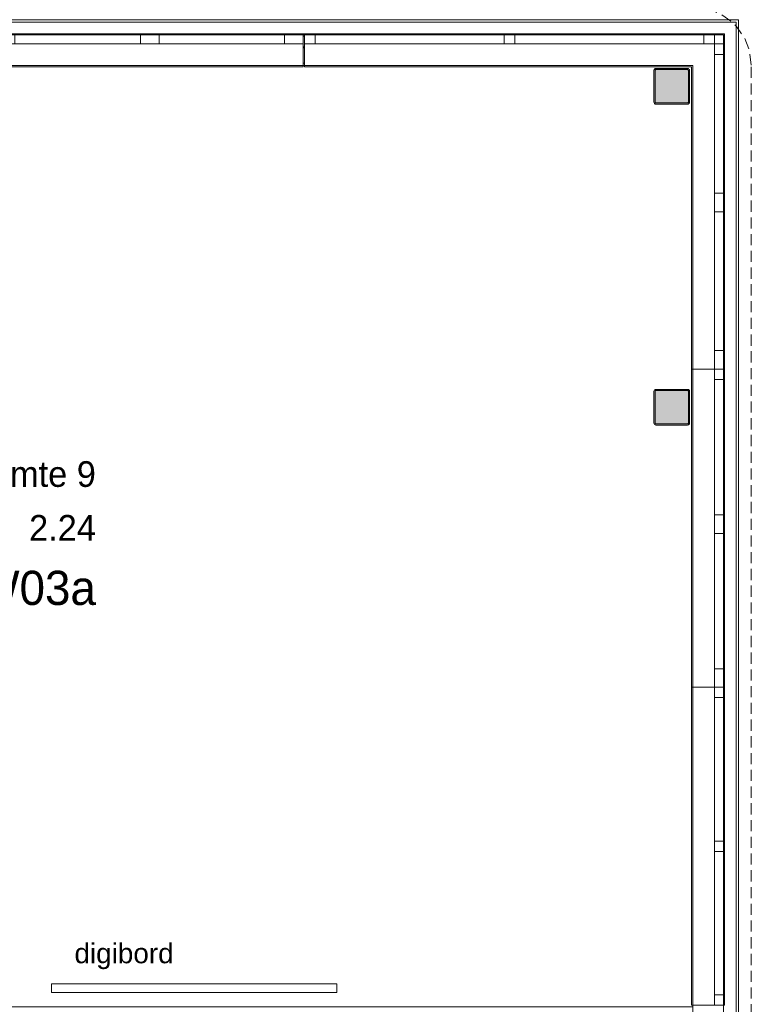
# Model space of a CAD drawing. Header units: millimetres. Extents: x -409 to 257590, y -7854 to 67330.
# Tile 149 of 205: x 20876 to 26009, y 56477 to 63380. Entities that reach past the tile are written whole.
import ezdxf
from ezdxf.enums import TextEntityAlignment as Align

# ---------------------------------------------------------------- set-up
doc = ezdxf.new("R2010")
doc.units = ezdxf.units.MM
doc.header["$MEASUREMENT"] = 0
doc.linetypes.add('B0702', pattern=[117.37, 78.119999, -39.250001])
for name, color, linetype in [('New_21 Buitenwanden', 7, 'Continuous'), ('New_21 Buitenwanden Doorsnede-arcering', 7, 'Continuous'), ('New_21 Buitenwanden Laagscheidingslijnen', 7, 'Continuous'), ('New_21 Buitenwanden Ramen', 7, 'Continuous'), ('New_23 Vloeren', 7, 'Continuous'), ('New_41 Buitenwandafwerking houten latten', 7, 'Continuous'), ('New_72 Vaste Inrichting', 7, 'Continuous'), ('New_info tekst digiborden', 7, 'Continuous'), ('New_Z Ruimtefuncties', 7, 'Continuous'), ('New_Z Ruimtefuncties Zone omranding', 7, 'Continuous'), ('New_Z Ruimtefuncties Zone tekst', 7, 'Continuous'), ('S-COLS-____-OTLN.RVT S', 7, 'Continuous'), ('S-COLS-____-OTLN.RVT S 2D arcering', 7, 'Continuous')]:
    doc.layers.add(name, color=color, linetype=linetype)
doc.styles.add('GENERATED_STYLE_1', font='txt')
doc.styles.add('GENERATED_STYLE_2', font='txt')

# ---------------------------------------------------------------- blocks, each defined once
blk = doc.blocks.new('Slab_1_2', base_point=(0, 42578.3))
at = {"layer": 'New_23 Vloeren', "color": 1, "linetype": 'Continuous', "lineweight": 0, "flags": 128}
blk.add_lwpolyline([(25600, 28000.1), (25600, 47486.3), (25600, 47510), (25600, 63060), (0, 63060), (0, 42578.3), (0, 39540), (0, 17060)], dxfattribs=at)
blk = doc.blocks.new('Wall_213_2', base_point=(25600, 63060))
at = {"layer": 'New_21 Buitenwanden', "color": 8, "linetype": 'Continuous', "lineweight": 0, "true_color": 0x778488}
for p, q in [((25814, 63362), (-214.2, 63362)), ((25902, 63362), (25814, 63362)), ((25744, 63274), (-144.2, 63274)), ((25814, 63274), (25744, 63274))]:
    blk.add_line(p, q, dxfattribs=at)
at = {"layer": 'New_21 Buitenwanden', "color": 8, "linetype": 'Continuous', "lineweight": 0, "true_color": 0x778488, "flags": 128}
for points in [[(25920, 63380), (-320.2, 63380)], [(25920, 63380), (25920, 63362)], [(-0.2, 63060), (25600, 63060)]]:
    blk.add_lwpolyline(points, dxfattribs=at)
blk = doc.blocks.new('Wall_217_2', base_point=(25600, 39550))
at = {"layer": 'New_21 Buitenwanden', "color": 8, "linetype": 'Continuous', "lineweight": 0, "true_color": 0x778488}
for p, q in [((25902, 63274), (25902, 63362)), ((25814, 63204), (25814, 63274)), ((25902, 39550), (25902, 63274)), ((25814, 39550), (25814, 63204))]:
    blk.add_line(p, q, dxfattribs=at)
at = {"layer": 'New_21 Buitenwanden', "color": 8, "linetype": 'Continuous', "lineweight": 0, "true_color": 0x778488, "flags": 128}
for points in [[(25920, 39550), (25920, 63362)], [(25600, 63060), (25600, 39550)]]:
    blk.add_lwpolyline(points, dxfattribs=at)
blk = doc.blocks.new('Notitiebord 22 KM')
at = {"layer": 'New_72 Vaste Inrichting', "color": 253, "linetype": 'Continuous', "lineweight": 0, "true_color": 0x99a3a6}
for p, q in [((2000, 60), (0, 60)), ((0, 60), (0, 0)), ((0, 0), (2000, 0)), ((2000, 0), (2000, 60))]:
    blk.add_line(p, q, dxfattribs=at)
blk = doc.blocks.new('Column 323[6]_2', base_point=(0.5, 3))
at = {"layer": 'S-COLS-____-OTLN.RVT S 2D arcering', "linetype": 'Continuous', "lineweight": 0, "true_color": 0x778488}
h = blk.add_hatch(color=8, dxfattribs=at)
h.paths.add_polyline_path([(25325.5, 60551), (25326.5, 60546), (25329.3, 60541.8), (25333.5, 60538.9), (25338.5, 60538), (25562.5, 60538), (25567.5, 60538.9), (25571.7, 60541.8), (25574.5, 60546), (25575.5, 60551), (25575.5, 60775), (25574.5, 60779.9), (25571.7, 60784.1), (25567.5, 60787), (25562.5, 60788), (25338.5, 60788), (25333.5, 60787), (25329.3, 60784.1), (25326.5, 60779.9), (25325.5, 60775)])
h.paths.add_polyline_path([(25562.5, 60546), (25338.5, 60546), (25336.6, 60546.3), (25335, 60547.4), (25333.9, 60549), (25333.5, 60551), (25333.5, 60775), (25333.9, 60776.9), (25335, 60778.5), (25336.6, 60779.6), (25338.5, 60780), (25562.5, 60780), (25564.4, 60779.6), (25566.1, 60778.5), (25567.1, 60776.9), (25567.5, 60775), (25567.5, 60551), (25567.1, 60549), (25566.1, 60547.4), (25564.4, 60546.3)], flags=0)
blk.add_hatch(color=8, dxfattribs=at).paths.add_polyline_path([(25562.5, 60780), (25338.5, 60780), (25336.6, 60779.6), (25335, 60778.5), (25333.9, 60776.9), (25333.5, 60775), (25333.5, 60551), (25333.9, 60549), (25335, 60547.4), (25336.6, 60546.3), (25338.5, 60546), (25562.5, 60546), (25564.4, 60546.3), (25566.1, 60547.4), (25567.1, 60549), (25567.5, 60551), (25567.5, 60775), (25567.1, 60776.9), (25566.1, 60778.5), (25564.4, 60779.6)])
at = {"layer": 'S-COLS-____-OTLN.RVT S', "color": 1, "linetype": 'Continuous', "lineweight": 0}
for p, q in [((25326.5, 60779.9), (25325.5, 60775)), ((25325.5, 60775), (25325.5, 60551)), ((25329.3, 60784.1), (25326.5, 60779.9)), ((25333.5, 60787), (25329.3, 60784.1)), ((25338.5, 60788), (25333.5, 60787)), ((25333.5, 60775), (25333.9, 60776.9)), ((25333.5, 60551), (25333.5, 60775)), ((25333.9, 60776.9), (25335, 60778.5)), ((25335, 60778.5), (25336.6, 60779.6)), ((25336.6, 60779.6), (25338.5, 60780)), ((25562.5, 60788), (25338.5, 60788)), ((25338.5, 60780), (25562.5, 60780)), ((25567.5, 60787), (25562.5, 60788)), ((25562.5, 60780), (25564.4, 60779.6)), ((25564.4, 60779.6), (25566.1, 60778.5)), ((25566.1, 60778.5), (25567.1, 60776.9)), ((25567.1, 60776.9), (25567.5, 60775)), ((25571.7, 60784.1), (25567.5, 60787)), ((25567.5, 60775), (25567.5, 60551)), ((25574.5, 60779.9), (25571.7, 60784.1)), ((25575.5, 60775), (25574.5, 60779.9)), ((25575.5, 60551), (25575.5, 60775)), ((25325.5, 60551), (25326.5, 60546)), ((25326.5, 60546), (25329.3, 60541.8)), ((25329.3, 60541.8), (25333.5, 60538.9)), ((25333.9, 60549), (25333.5, 60551)), ((25335, 60547.4), (25333.9, 60549)), ((25336.6, 60546.3), (25335, 60547.4)), ((25338.5, 60546), (25336.6, 60546.3)), ((25562.5, 60546), (25338.5, 60546)), ((25564.4, 60546.3), (25562.5, 60546)), ((25566.1, 60547.4), (25564.4, 60546.3)), ((25567.1, 60549), (25566.1, 60547.4)), ((25567.5, 60551), (25567.1, 60549)), ((25567.5, 60538.9), (25571.7, 60541.8)), ((25571.7, 60541.8), (25574.5, 60546)), ((25574.5, 60546), (25575.5, 60551)), ((25333.5, 60538.9), (25338.5, 60538)), ((25338.5, 60538), (25562.5, 60538)), ((25562.5, 60538), (25567.5, 60538.9))]:
    blk.add_line(p, q, dxfattribs=at)
blk = doc.blocks.new('Column 409[92]_2', base_point=(0.5, 3))
at = {"layer": 'S-COLS-____-OTLN.RVT S 2D arcering', "linetype": 'Continuous', "lineweight": 0, "true_color": 0x778488}
h = blk.add_hatch(color=8, dxfattribs=at)
h.paths.add_polyline_path([(25325.5, 62801), (25326.5, 62796), (25329.3, 62791.8), (25333.5, 62788.9), (25338.5, 62788), (25562.5, 62788), (25567.5, 62788.9), (25571.7, 62791.8), (25574.5, 62796), (25575.5, 62801), (25575.5, 63025), (25574.5, 63029.9), (25571.7, 63034.1), (25567.5, 63037), (25562.5, 63038), (25338.5, 63038), (25333.5, 63037), (25329.3, 63034.1), (25326.5, 63029.9), (25325.5, 63025)])
h.paths.add_polyline_path([(25562.5, 62796), (25338.5, 62796), (25336.6, 62796.3), (25335, 62797.4), (25333.9, 62799), (25333.5, 62801), (25333.5, 63025), (25333.9, 63026.9), (25335, 63028.5), (25336.6, 63029.6), (25338.5, 63030), (25562.5, 63030), (25564.4, 63029.6), (25566.1, 63028.5), (25567.1, 63026.9), (25567.5, 63025), (25567.5, 62801), (25567.1, 62799), (25566.1, 62797.4), (25564.4, 62796.3)], flags=0)
blk.add_hatch(color=8, dxfattribs=at).paths.add_polyline_path([(25562.5, 63030), (25338.5, 63030), (25336.6, 63029.6), (25335, 63028.5), (25333.9, 63026.9), (25333.5, 63025), (25333.5, 62801), (25333.9, 62799), (25335, 62797.4), (25336.6, 62796.3), (25338.5, 62796), (25562.5, 62796), (25564.4, 62796.3), (25566.1, 62797.4), (25567.1, 62799), (25567.5, 62801), (25567.5, 63025), (25567.1, 63026.9), (25566.1, 63028.5), (25564.4, 63029.6)])
at = {"layer": 'S-COLS-____-OTLN.RVT S', "color": 1, "linetype": 'Continuous', "lineweight": 0}
for p, q in [((25326.5, 63029.9), (25325.5, 63025)), ((25325.5, 63025), (25325.5, 62801)), ((25329.3, 63034.1), (25326.5, 63029.9)), ((25333.5, 63037), (25329.3, 63034.1)), ((25338.5, 63038), (25333.5, 63037)), ((25333.5, 63025), (25333.9, 63026.9)), ((25333.5, 62801), (25333.5, 63025)), ((25333.9, 63026.9), (25335, 63028.5)), ((25335, 63028.5), (25336.6, 63029.6)), ((25336.6, 63029.6), (25338.5, 63030)), ((25562.5, 63038), (25338.5, 63038)), ((25338.5, 63030), (25562.5, 63030)), ((25567.5, 63037), (25562.5, 63038)), ((25562.5, 63030), (25564.4, 63029.6)), ((25564.4, 63029.6), (25566.1, 63028.5)), ((25566.1, 63028.5), (25567.1, 63026.9)), ((25567.1, 63026.9), (25567.5, 63025)), ((25571.7, 63034.1), (25567.5, 63037)), ((25567.5, 63025), (25567.5, 62801)), ((25574.5, 63029.9), (25571.7, 63034.1)), ((25575.5, 63025), (25574.5, 63029.9)), ((25575.5, 62801), (25575.5, 63025)), ((25325.5, 62801), (25326.5, 62796)), ((25326.5, 62796), (25329.3, 62791.8)), ((25329.3, 62791.8), (25333.5, 62788.9)), ((25333.9, 62799), (25333.5, 62801)), ((25333.5, 62788.9), (25338.5, 62788)), ((25335, 62797.4), (25333.9, 62799)), ((25336.6, 62796.3), (25335, 62797.4)), ((25338.5, 62796), (25336.6, 62796.3)), ((25562.5, 62796), (25338.5, 62796)), ((25338.5, 62788), (25562.5, 62788)), ((25564.4, 62796.3), (25562.5, 62796)), ((25562.5, 62788), (25567.5, 62788.9)), ((25566.1, 62797.4), (25564.4, 62796.3)), ((25567.1, 62799), (25566.1, 62797.4)), ((25567.5, 62801), (25567.1, 62799)), ((25567.5, 62788.9), (25571.7, 62791.8)), ((25571.7, 62791.8), (25574.5, 62796)), ((25574.5, 62796), (25575.5, 62801))]:
    blk.add_line(p, q, dxfattribs=at)
blk = doc.blocks.new('Groepsruimte 9_2.24_38_2', base_point=(20561.3, 59760))
at = {"layer": 'New_Z Ruimtefuncties Zone tekst', "color": 2, "lineweight": 0}
for tag, height, style, p in [('ROOM_NAME', 180, 'GENERATED_STYLE_1', (21410.5, 60284.6)), ('DUMMY_938', 180, 'GENERATED_STYLE_1', (21410.5, 60325.7)), ('DUMMY_939', 180, 'GENERATED_STYLE_1', (21410.5, 59948.6)), ('ROOM_NUMBER', 180, 'GENERATED_STYLE_1', (21410.5, 59907.4)), ('stWallCovering', 240, 'GENERATED_STYLE_2', (21410.5, 59516.6))]:
    blk.add_attdef(tag, text='', height=height, dxfattribs=dict(at, style=style)).set_placement(p, align=Align.TOP_RIGHT)
at = {"layer": 'New_Z Ruimtefuncties Zone tekst', "color": 2, "lineweight": 0, "style": 'GENERATED_STYLE_2'}
blk.add_attdef('DUMMY_940', text='', height=240, dxfattribs=at).set_placement((19712.1, 59571.4), align=Align.TOP_LEFT)
blk = doc.blocks.new('*X2126')
at = {"layer": 'New_21 Buitenwanden Doorsnede-arcering', "color": 254, "linetype": 'Continuous', "lineweight": 0, "true_color": 0xe9ebeb}
blk.add_line((22875, 63194.7), (22865, 63177.4), dxfattribs=at)
blk = doc.blocks.new('Rnx horizontaal 22_9')
at = {"layer": 'New_21 Buitenwanden Ramen', "color": 1, "linetype": 'Continuous', "lineweight": 0}
for p, q in [((-1047.5, 150), (-1047.5, 160)), ((-1047.5, 160), (1047.5, 160)), ((1047.5, 160), (1047.5, 150)), ((-1047.5, 0), (-974.5, 0)), ((-974.5, 0), (-974.5, -72)), ((-974.5, 0), (-93.5, 0)), ((-93.5, -72), (-93.5, 0)), ((-93.5, 0), (-57, 0)), ((-57, 0), (36.5, 0)), ((36.5, 0), (36.5, -72)), ((36.5, 0), (917.5, 0)), ((917.5, -72), (917.5, 0)), ((917.5, 0), (1047.5, 0)), ((-974.5, -72), (-1047.5, -72)), ((-93.5, -72), (-974.5, -72)), ((-57, -72), (-93.5, -72)), ((36.5, -72), (-57, -72)), ((917.5, -72), (36.5, -72)), ((1047.5, -72), (917.5, -72))]:
    blk.add_line(p, q, dxfattribs=at)
at = {"layer": 'New_21 Buitenwanden Ramen', "color": 9, "linetype": 'Continuous', "lineweight": 0}
for p, q in [((-1047.5, 135), (-1047.5, 150)), ((1047.5, 135), (1047.5, 150)), ((-1047.5, 0), (-1047.5, 135)), ((1047.5, 0), (1047.5, 135)), ((-1047.5, -54), (-1047.5, 0)), ((-1047.5, -54), (-1047.5, 0)), ((1047.5, -54), (1047.5, 0)), ((1047.5, -54), (1047.5, 0)), ((-1047.5, -72), (-1047.5, -54)), ((-1047.5, -72), (-1047.5, -54)), ((1047.5, -72), (1047.5, -54)), ((1047.5, -72), (1047.5, -54))]:
    blk.add_line(p, q, dxfattribs=at)
blk = doc.blocks.new('Rnx horizontaal 22_11')
at = {"layer": 'New_21 Buitenwanden Ramen', "color": 1, "linetype": 'Continuous', "lineweight": 0}
for p, q in [((-1277.5, 160), (1437.5, 160)), ((1437.5, 160), (1437.5, 150)), ((-1437.5, 0), (-1364.5, 0)), ((-1437.5, 0), (-1437.5, -72)), ((-1364.5, 0), (-1364.5, -72)), ((-1364.5, 0), (-36.5, 0)), ((-36.5, -72), (-36.5, 0)), ((-36.5, 0), (0, 0)), ((0, 0), (36.5, 0)), ((36.5, 0), (36.5, -72)), ((36.5, 0), (1364.5, 0)), ((1364.5, -72), (1364.5, 0)), ((1364.5, 0), (1437.5, 0)), ((-1437.5, -72), (-1509.5, -72)), ((-1364.5, -72), (-1437.5, -72)), ((-36.5, -72), (-1364.5, -72)), ((0, -72), (-36.5, -72)), ((36.5, -72), (0, -72)), ((1364.5, -72), (36.5, -72)), ((1437.5, -72), (1364.5, -72))]:
    blk.add_line(p, q, dxfattribs=at)
at = {"layer": 'New_21 Buitenwanden Ramen', "color": 9, "linetype": 'Continuous', "lineweight": 0}
for p, q in [((1437.5, 135), (1437.5, 150)), ((1437.5, 0), (1437.5, 135)), ((1437.5, -54), (1437.5, 0)), ((1437.5, -54), (1437.5, 0)), ((1437.5, -72), (1437.5, -54)), ((1437.5, -72), (1437.5, -54))]:
    blk.add_line(p, q, dxfattribs=at)
blk = doc.blocks.new('Wall_488_2', base_point=(25600, 63060))
at = {"layer": 'New_21 Buitenwanden Doorsnede-arcering', "linetype": 'Continuous', "lineweight": 0, "true_color": 0xe9ebeb}
h = blk.add_hatch(dxfattribs=at)
h.set_pattern_fill('930_Lijnen_vert_200_0002', color=254, style=0, pattern_type=2)
h.set_pattern_definition([(270, (0, 0), (200, 0), [])])
h.paths.add_polyline_path([(22865, 63060), (22875, 63060), (22875, 63075), (22865, 63075)])
at = {"layer": 'New_21 Buitenwanden', "color": 8, "linetype": 'Continuous', "lineweight": 0, "true_color": 0x778488}
for p, q in [((22865, 63282), (22865, 63264)), ((22865, 63264), (22865, 63210)), ((22875, 63282), (22875, 63264)), ((22875, 63264), (22875, 63210)), ((22865, 63210), (22865, 63075)), ((22875, 63210), (22875, 63075)), ((22865, 63075), (22865, 63060)), ((22875, 63075), (22875, 63060))]:
    blk.add_line(p, q, dxfattribs=at)
at = {"layer": 'New_21 Buitenwanden', "color": 8, "linetype": 'Continuous', "lineweight": 0, "true_color": 0x778488, "flags": 128}
for points in [[(22875, 63282), (22865, 63282)], [(22865, 63060), (22875, 63060)]]:
    blk.add_lwpolyline(points, dxfattribs=at)
at = {"layer": 'New_21 Buitenwanden Laagscheidingslijnen', "color": 8, "linetype": 'Continuous', "lineweight": 0, "true_color": 0x778488}
for p, q in [((22875, 63264), (22865, 63264)), ((22865, 63075), (22875, 63075))]:
    blk.add_line(p, q, dxfattribs=at)
at = {"layer": 'New_21 Buitenwanden', "color": 8, "lineweight": 0, "true_color": 0x778488}
blk.add_blockref('*X2126', (0, 0), dxfattribs=at)
at = {"layer": 'New_21 Buitenwanden Ramen', "color": 1, "linetype": 'Continuous', "lineweight": 0, "xscale": -1, "zscale": 1000, "rotation": 179.9999999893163}
blk.add_blockref('Rnx horizontaal 22_9', (21817.5, 63210), dxfattribs=at)
at = {"layer": 'New_21 Buitenwanden Ramen', "color": 1, "linetype": 'Continuous', "lineweight": 0, "zscale": 1000, "rotation": 179.9999999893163}
blk.add_blockref('Rnx horizontaal 22_11', (24312.5, 63210), dxfattribs=at)
blk = doc.blocks.new('Curtain Wall_68_2')
at = {"layer": 'New_41 Buitenwandafwerking houten latten', "color": 253, "linetype": 'B0702', "lineweight": 0, "true_color": 0x99a3a6, "flags": 128}
blk.add_lwpolyline([(26009.2, 41963.2), (26009.2, 42008.2), (26009.2, 42108.2), (26009.2, 42208.2), (26009.2, 42308.2), (26009.2, 42353.2), (26009.2, 42453.2), (26009.2, 42553.2), (26009.2, 42653.2), (26009.2, 42698.2), (26009.2, 42798.2), (26009.2, 42898.2), (26009.2, 42998.2), (26009.2, 43043.2), (26009.2, 43143.2), (26009.2, 43243.2), (26009.2, 43343.2), (26009.2, 43388.2), (26009.2, 43488.2), (26009.2, 43588.2), (26009.2, 43688.2), (26009.2, 43733.2), (26009.2, 43833.2), (26009.2, 43933.2), (26009.2, 44033.2), (26009.2, 44078.2), (26009.2, 44178.2), (26009.2, 44278.2), (26009.2, 44378.2), (26009.2, 44423.2), (26009.2, 44523.2), (26009.2, 44623.2), (26009.2, 44723.2), (26009.2, 44768.2), (26009.2, 44868.2), (26009.2, 44968.2), (26009.2, 45068.2), (26009.2, 45113.2), (26009.2, 45213.2), (26009.2, 45313.2), (26009.2, 45413.2), (26009.2, 45458.2), (26009.2, 45558.2), (26009.2, 45658.2), (26009.2, 45758.2), (26009.2, 45803.2), (26009.2, 45903.2), (26009.2, 46003.2), (26009.2, 46103.2), (26009.2, 46148.2), (26009.2, 46248.2), (26009.2, 46348.2), (26009.2, 46448.2), (26009.2, 46493.2), (26009.2, 46593.2), (26009.2, 46693.2), (26009.2, 46793.2), (26009.2, 46838.2), (26009.2, 46938.2), (26009.2, 47038.2), (26009.2, 47138.2), (26009.2, 47183.2), (26009.2, 47283.2), (26009.2, 47383.2), (26009.2, 47483.2), (26009.2, 47528.2), (26009.2, 47628.2), (26009.2, 47728.2), (26009.2, 47828.2), (26009.2, 47873.2), (26009.2, 47973.2), (26009.2, 48073.2), (26009.2, 48173.2), (26009.2, 48218.2), (26009.2, 48318.2), (26009.2, 48418.2), (26009.2, 48518.2), (26009.2, 48563.2), (26009.2, 48663.2), (26009.2, 48763.2), (26009.2, 48863.2), (26009.2, 48908.2), (26009.2, 49008.2), (26009.2, 49108.2), (26009.2, 49208.2), (26009.2, 49253.2), (26009.2, 49353.2), (26009.2, 49453.2), (26009.2, 49553.2), (26009.2, 49598.2), (26009.2, 49698.2), (26009.2, 49798.2), (26009.2, 49898.2), (26009.2, 49943.2), (26009.2, 50043.2), (26009.2, 50143.2), (26009.2, 50243.2), (26009.2, 50288.2), (26009.2, 50388.2), (26009.2, 50488.2), (26009.2, 50588.2), (26009.2, 50633.2), (26009.2, 50733.2), (26009.2, 50833.2), (26009.2, 50933.2), (26009.2, 50978.2), (26009.2, 51078.2), (26009.2, 51178.2), (26009.2, 51278.2), (26009.2, 51323.2), (26009.2, 51423.2), (26009.2, 51523.2), (26009.2, 51623.2), (26009.2, 51668.2), (26009.2, 51768.2), (26009.2, 51868.2), (26009.2, 51968.2), (26009.2, 52013.2), (26009.2, 52113.2), (26009.2, 52213.2), (26009.2, 52313.2), (26009.2, 52358.2), (26009.2, 52458.2), (26009.2, 52558.2), (26009.2, 52658.2), (26009.2, 52703.2), (26009.2, 52803.2), (26009.2, 52903.2), (26009.2, 53003.2), (26009.2, 53048.2), (26009.2, 53148.2), (26009.2, 53248.2), (26009.2, 53348.2), (26009.2, 53393.2), (26009.2, 53493.2), (26009.2, 53593.2), (26009.2, 53693.2), (26009.2, 53738.2), (26009.2, 53838.2), (26009.2, 53938.2), (26009.2, 54038.2), (26009.2, 54083.2), (26009.2, 54183.2), (26009.2, 54283.2), (26009.2, 54383.2), (26009.2, 54428.2), (26009.2, 54528.2), (26009.2, 54628.2), (26009.2, 54728.2), (26009.2, 54773.2), (26009.2, 54873.2), (26009.2, 54973.2), (26009.2, 55073.2), (26009.2, 55118.2), (26009.2, 55218.2), (26009.2, 55318.2), (26009.2, 55418.2), (26009.2, 55463.2), (26009.2, 55563.2), (26009.2, 55663.2), (26009.2, 55763.2), (26009.2, 55808.2), (26009.2, 55908.2), (26009.2, 56008.2), (26009.2, 56108.2), (26009.2, 56153.2), (26009.2, 56253.2), (26009.2, 56353.2), (26009.2, 56453.2), (26009.2, 56498.2), (26009.2, 56598.2), (26009.2, 56698.2), (26009.2, 56798.2), (26009.2, 56843.2), (26009.2, 56943.2), (26009.2, 57043.2), (26009.2, 57143.2), (26009.2, 57188.2), (26009.2, 57288.2), (26009.2, 57388.2), (26009.2, 57488.2), (26009.2, 57533.2), (26009.2, 57633.2), (26009.2, 57733.2), (26009.2, 57833.2), (26009.2, 57878.2), (26009.2, 57978.2), (26009.2, 58078.2), (26009.2, 58178.2), (26009.2, 58223.2), (26009.2, 58323.2), (26009.2, 58423.2), (26009.2, 58523.2), (26009.2, 58568.2), (26009.2, 58668.2), (26009.2, 58768.2), (26009.2, 58868.2), (26009.2, 58913.2), (26009.2, 59013.2), (26009.2, 59113.2), (26009.2, 59213.2), (26009.2, 59258.2), (26009.2, 59358.2), (26009.2, 59458.2), (26009.2, 59558.2), (26009.2, 59603.2), (26009.2, 59703.2), (26009.2, 59803.2), (26009.2, 59903.2), (26009.2, 59948.2), (26009.2, 60048.2), (26009.2, 60148.2), (26009.2, 60248.2), (26009.2, 60293.2), (26009.2, 60393.2), (26009.2, 60493.2), (26009.2, 60593.2), (26009.2, 60638.2), (26009.2, 60738.2), (26009.2, 60838.2), (26009.2, 60938.2), (26009.2, 60983.2), (26009.2, 61083.2), (26009.2, 61183.2), (26009.2, 61283.2), (26009.2, 61328.2), (26009.2, 61428.2), (26009.2, 61528.2), (26009.2, 61628.2), (26009.2, 61673.2), (26009.2, 61773.2), (26009.2, 61873.2), (26009.2, 61973.2), (26009.2, 62018.2), (26009.2, 62118.2), (26009.2, 62218.2), (26009.2, 62318.2), (26009.2, 62363.2), (26009.2, 62463.2), (26009.2, 62563.2), (26009.2, 62663.2), (26009.2, 62708.2), (26009.2, 62808.2), (26009.2, 62908.2), (26009.2, 63008.2), (26009.2, 63053.2)], dxfattribs=at)
blk = doc.blocks.new('Curtain Wall_87_2')
at = {"layer": 'New_41 Buitenwandafwerking houten latten', "color": 253, "linetype": 'B0702', "lineweight": 0, "true_color": 0x99a3a6, "flags": 128}
blk.add_lwpolyline([(26009.3, 63060.2), (25997.6, 63157.5), (25962.1, 63251), (25905, 63333.1), (25873.1, 63364.9), (25791.1, 63422), (25697.6, 63457.5), (25600.3, 63469.2)], dxfattribs=at)
blk = doc.blocks.new('Rnx horizontaal 22_44')
at = {"layer": 'New_21 Buitenwanden Ramen', "color": 1, "linetype": 'Continuous', "lineweight": 0}
for p, q in [((-1115, 150), (-1115, 160)), ((-1115, 160), (1115, 160)), ((1115, 160), (1115, 150)), ((-1115, 0), (-1042, 0)), ((-1042, 0), (-1042, -72)), ((-1042, 0), (-93.5, 0)), ((-93.5, -72), (-93.5, 0)), ((-93.5, 0), (-57, 0)), ((-57, 0), (36.5, 0)), ((36.5, 0), (36.5, -72)), ((36.5, 0), (985, 0)), ((985, -72), (985, 0)), ((985, 0), (1115, 0)), ((-1042, -72), (-1115, -72)), ((-93.5, -72), (-1042, -72)), ((-57, -72), (-93.5, -72)), ((36.5, -72), (-57, -72)), ((985, -72), (36.5, -72)), ((1115, -72), (985, -72))]:
    blk.add_line(p, q, dxfattribs=at)
at = {"layer": 'New_21 Buitenwanden Ramen', "color": 9, "linetype": 'Continuous', "lineweight": 0}
for p, q in [((-1115, 135), (-1115, 150)), ((1115, 135), (1115, 150)), ((-1115, 0), (-1115, 135)), ((1115, 0), (1115, 135)), ((-1115, -54), (-1115, 0)), ((-1115, -54), (-1115, 0)), ((1115, -54), (1115, 0)), ((1115, -54), (1115, 0)), ((-1115, -72), (-1115, -54)), ((-1115, -72), (-1115, -54)), ((1115, -72), (1115, -54)), ((1115, -72), (1115, -54))]:
    blk.add_line(p, q, dxfattribs=at)
blk = doc.blocks.new('Rnx horizontaal 22_45')
at = {"layer": 'New_21 Buitenwanden Ramen', "color": 1, "linetype": 'Continuous', "lineweight": 0}
for p, q in [((-1115, 150), (-1115, 160)), ((-1115, 160), (1115, 160)), ((1115, 160), (1115, 150)), ((-1115, 0), (-1042, 0)), ((-1042, 0), (-1042, -72)), ((-1042, 0), (-36.5, 0)), ((-36.5, -72), (-36.5, 0)), ((-36.5, 0), (0, 0)), ((0, 0), (36.5, 0)), ((36.5, 0), (36.5, -72)), ((36.5, 0), (1042, 0)), ((1042, -72), (1042, 0)), ((1042, 0), (1115, 0)), ((-1042, -72), (-1115, -72)), ((-36.5, -72), (-1042, -72)), ((0, -72), (-36.5, -72)), ((36.5, -72), (0, -72)), ((1042, -72), (36.5, -72)), ((1115, -72), (1042, -72))]:
    blk.add_line(p, q, dxfattribs=at)
at = {"layer": 'New_21 Buitenwanden Ramen', "color": 9, "linetype": 'Continuous', "lineweight": 0}
for p, q in [((-1115, 135), (-1115, 150)), ((1115, 135), (1115, 150)), ((-1115, 0), (-1115, 135)), ((1115, 0), (1115, 135)), ((-1115, -54), (-1115, 0)), ((-1115, -54), (-1115, 0)), ((1115, -54), (1115, 0)), ((1115, -54), (1115, 0)), ((-1115, -72), (-1115, -54)), ((-1115, -72), (-1115, -54)), ((1115, -72), (1115, -54)), ((1115, -72), (1115, -54))]:
    blk.add_line(p, q, dxfattribs=at)
blk = doc.blocks.new('Rnx horizontaal 22_51')
at = {"layer": 'New_21 Buitenwanden Ramen', "color": 1, "linetype": 'Continuous', "lineweight": 0}
for p, q in [((-980, 160), (1140, 160)), ((1140, 160), (1140, 150)), ((-1140, 0), (-1067, 0)), ((-1140, 0), (-1140, -72)), ((-1067, 0), (-1067, -72)), ((-1067, 0), (-93.5, 0)), ((-93.5, -72), (-93.5, 0)), ((-93.5, 0), (-57, 0)), ((-57, 0), (36.5, 0)), ((36.5, 0), (36.5, -72)), ((36.5, 0), (1010, 0)), ((1010, -72), (1010, 0)), ((1010, 0), (1140, 0)), ((-1140, -72), (-1212, -72)), ((-1067, -72), (-1140, -72)), ((-93.5, -72), (-1067, -72)), ((-57, -72), (-93.5, -72)), ((36.5, -72), (-57, -72)), ((1010, -72), (36.5, -72)), ((1140, -72), (1010, -72))]:
    blk.add_line(p, q, dxfattribs=at)
at = {"layer": 'New_21 Buitenwanden Ramen', "color": 9, "linetype": 'Continuous', "lineweight": 0}
for p, q in [((1140, 135), (1140, 150)), ((1140, 0), (1140, 135)), ((1140, -54), (1140, 0)), ((1140, -54), (1140, 0)), ((1140, -72), (1140, -54)), ((1140, -72), (1140, -54))]:
    blk.add_line(p, q, dxfattribs=at)
blk = doc.blocks.new('Wall_507_2', base_point=(25600, 28000.1))
at = {"layer": 'New_21 Buitenwanden Ramen', "color": 1, "linetype": 'Continuous', "lineweight": 0, "xscale": -1, "zscale": 1000, "rotation": 89.99999999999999}
for name, p in [('Rnx horizontaal 22_51', (25750, 62070)), ('Rnx horizontaal 22_44', (25750, 59815)), ('Rnx horizontaal 22_45', (25750, 57585))]:
    blk.add_blockref(name, p, dxfattribs=at)

msp = doc.modelspace()

# ---------------------------------------------------------------- linework, layer by layer
at = {"layer": 'New_Z Ruimtefuncties Zone omranding', "color": 231, "linetype": 'Continuous', "lineweight": 0, "true_color": 0xf9acba, "flags": 128}
msp.add_lwpolyline([(16400, 60535), (16400, 56460), (25600, 56460), (25600, 60785), (25600, 63060), (25325, 63060), (17025, 63060), (16400, 63060), (16400, 60785), (17025, 60785), (17025, 60535)], close=True, dxfattribs=at)

# ---------------------------------------------------------------- block references
at = {"layer": 'New_21 Buitenwanden', "color": 8, "lineweight": 0, "true_color": 0x778488}
for name, p in [('Wall_213_2', (25600, 63060)), ('Wall_217_2', (25600, 39550)), ('Wall_488_2', (25600, 63060)), ('Wall_507_2', (25600, 28000.1))]:
    msp.add_blockref(name, p, dxfattribs=at)
at = {"layer": 'New_23 Vloeren', "color": 1, "linetype": 'Continuous', "lineweight": 0}
msp.add_blockref('Slab_1_2', (0, 42578.3), dxfattribs=at)
at = {"layer": 'New_41 Buitenwandafwerking houten latten', "linetype": 'Continuous', "lineweight": 0}
for name in ['Curtain Wall_87_2', 'Curtain Wall_68_2']:
    msp.add_blockref(name, (0, 0), dxfattribs=at)
at = {"layer": 'New_72 Vaste Inrichting', "color": 1, "linetype": 'Continuous', "lineweight": 0, "zscale": 1000, "rotation": 180}
msp.add_blockref('Notitiebord 22 KM', (23100, 56620), dxfattribs=at)
at = {"layer": 'New_Z Ruimtefuncties', "color": 2, "linetype": 'Continuous', "lineweight": 0}
msp.add_blockref('Groepsruimte 9_2.24_38_2', (20561.3, 59760), dxfattribs=at).add_auto_attribs({'ROOM_NAME': 'Groepsruimte 9', 'ROOM_NUMBER': '2.24', 'stWallCovering': 'W03a'})
at = {"layer": 'S-COLS-____-OTLN.RVT S', "color": 1, "linetype": 'Continuous', "lineweight": 0}
for name in ['Column 409[92]_2', 'Column 323[6]_2']:
    msp.add_blockref(name, (0.5, 3), dxfattribs=at)

# ---------------------------------------------------------------- texts
at = {"layer": 'New_info tekst digiborden', "color": 2, "linetype": 'Continuous', "lineweight": 0, "insert": (21260.2, 56813.7), "char_height": 140, "attachment_point": 4, "style": 'GENERATED_STYLE_1'}
msp.add_mtext('\\A1;{\\pql;\\fArial|b0|i0|c0|p38;digibord}', dxfattribs=at)

doc.saveas('drawing.dxf')
